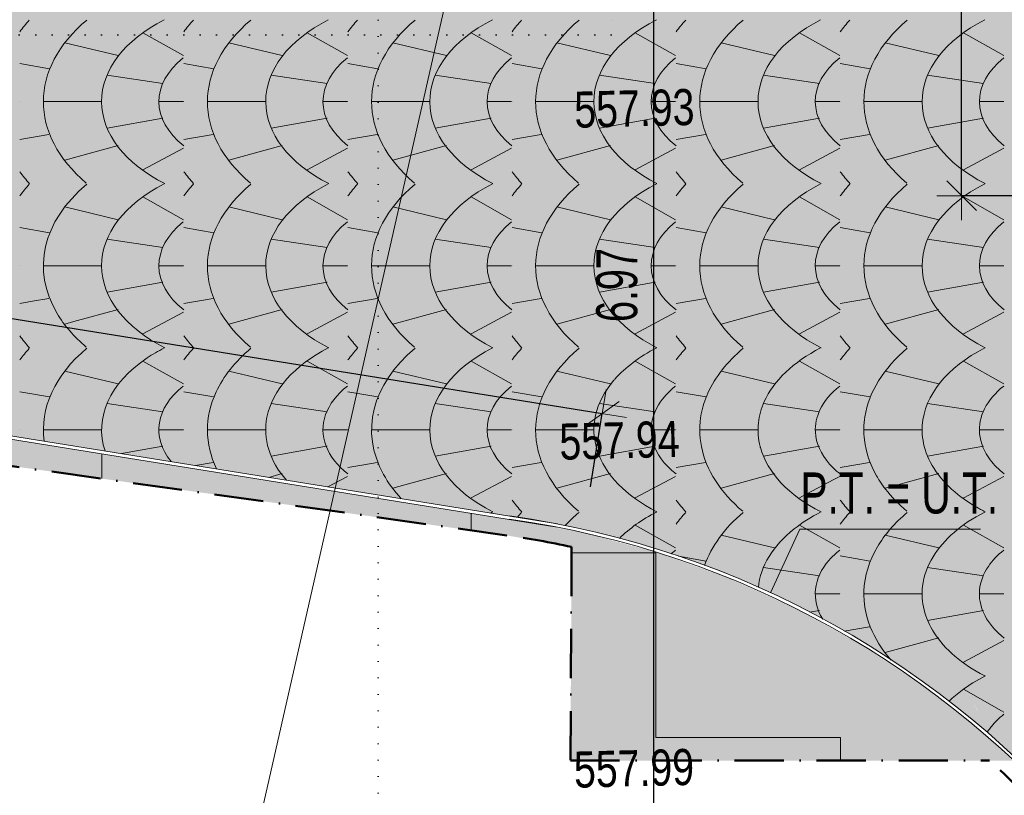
# Model space of a CAD drawing. Header units: millimetres. Extents: x -28796 to 31312, y -74786 to -35761.
# Tile 18 of 60: x -2500 to 500, y -64864 to -62500. Entities that reach past the tile are written whole.
import ezdxf

# ---------------------------------------------------------------- set-up
doc = ezdxf.new("R2010")
doc.units = ezdxf.units.MM
doc.header["$PDMODE"] = 65
doc.linetypes.add('Cerchovana_1', pattern=[250, 150, -50, 0, -50])
doc.linetypes.add('JIS_08_37_1', pattern=[50, 0, -50])
for name, color, linetype, lineweight in [('XR$10$VÝŠKY TERÉNU - NÁVRH_1', 7, 'Continuous', 25), ('XR$4$ZPEVNĚNÉ PLOCHY_1', 7, 'Continuous', 25), ('XR$6$FILING - STAVBA_1', 7, 'Continuous', 25), ('XR$8$KOTY_1', 7, 'Continuous', 25), ('XR$9$VÝŠKY - ZAMĚŘENÍ_1', 7, 'Continuous', 25)]:
    doc.layers.add(name, color=color, linetype=linetype, lineweight=lineweight)
doc.styles.add('ARIAL', font='ARIAL.TTF')
doc.styles.add('ARIALNARROW', font='ARIALN.TTF')
doc.dimstyles.new('DIMSTYLE_5', dxfattribs={"dimtxt": 125, "dimasz": 150, "dimexe": 0, "dimexo": 0, "dimgap": 62.5, "dimtad": 2, "dimlfac": 0.001, "dimrnd": 0.01, "dimzin": 4, "dimdsep": 46, "dimtxsty": 'ARIALNARROW', "dimblk1": 'ALL_ML_STRICH', "dimblk2": 'ALL_ML_STRICH', "dimsah": 1, "dimcen": 0, "dimclrd": 6, "dimclre": 6, "dimclrt": 6, "dimadec": 0, "dimazin": 0, "dimtfac": 1, "dimtdec": 0, "dimtix": 1, "dimtmove": 2, "dimatfit": 3, "dimfxl": 0, "dimtzin": 0, "dimlwd": 0, "dimlwe": 18, "dimarcsym": 0})

# ---------------------------------------------------------------- blocks, each defined once
blk = doc.blocks.new('VZOR_0')
at = {"layer": 'XR$6$FILING - STAVBA_1', "linetype": 'Continuous', "lineweight": 13}
h = blk.add_hatch(color=254, dxfattribs=at)
h.paths.add_polyline_path([(963.4, -65276.4), (954.8, -65263.4), (961.7, -65274.4), (1020.7, -65368.3), (995, -65326)])
h.paths.add_polyline_path([(454.7, -64691.5), (520.5, -64750.1), (509.1, -64739.4), (465.4, -64700.1), (455.1, -64691.1)])
h.paths.add_polyline_path([(455.1, -64691.1), (454.2, -64690.4), (454.7, -64691.5)])
h.paths.add_polyline_path([(2657.6, -62403.6), (2669.1, -62407.4), (2692.8, -62413)])
h.paths.add_polyline_path([(2765.2, -62430), (2785.1, -62434.7), (2803.5, -62437.3)])
h.paths.add_polyline_path([(1054.9, -65427.1), (1025.5, -65376.2), (1023.4, -65372.8), (1073.3, -65461.1)])
h.paths.add_polyline_path([(1073.3, -65461.1), (1086.5, -65484.5), (1083.3, -65478.5), (1054.9, -65427.1)])
h.paths.add_polyline_path([(1110.7, -65530.5), (1090.1, -65491.4), (1097.8, -65506.7)])
h.paths.add_polyline_path([(1097.8, -65506.7), (1123.2, -65557.1), (1123.9, -65557.1), (1110.7, -65530.5)])
h.paths.add_polyline_path([(2903.1, -62451.2), (2913, -62451.6), (2898.9, -62450)])
h.paths.add_polyline_path([(2898.9, -62450), (2878.8, -62447.8), (2903.1, -62451.2)])
h.paths.add_polyline_path([(475, -64670.4), (575.4, -64788.6), (558.9, -64772.4), (515.9, -64732), (472.1, -64692.6), (462, -64683.9)], flags=16)
h.paths.add_polyline_path([(630.8, -64844.1), (1326.5, -64951.1), (1438, -64968.3), (4490.8, -65437.9), (4490.3, -65438.4), (3410, -65322.9), (2716.3, -65248.7), (1403.2, -65027.9), (1293.3, -65009.4), (691.2, -64908.2), (682.7, -64898.8), (642.3, -64855.8), (631.2, -64844.5)], flags=16)
h.paths.add_polyline_path([(3189.5, -63036.7), (4602.3, -64390.2), (4695.5, -64479.4), (4712.7, -64495.9), (4720, -64503), (4734.9, -64517.2), (4743.7, -64525.6), (4911.7, -64686.6), (4825.5, -64685), (4191.1, -64673.5), (3246.6, -64656.3), (3156.6, -64654.6), (2754.7, -64647.3), (1636.6, -64627), (1512.8, -64624.7), (536.2, -64606.9), (419.3, -64604.8), (466.2, -64660), (475, -64670.4), (575.4, -64788.6), (601, -64813.7), (630.8, -64844.1), (1326.5, -64951.1), (1438, -64968.3), (4490.8, -65437.9), (4501, -65426.2), (4503.1, -65423.9), (4503.1, -65424), (4507.5, -65419), (4555.6, -65367.4), (4556.2, -65355.3), (4559.4, -65325.4), (4556.3, -65367.9), (4616.8, -65306.1), (4714.8, -65217.3), (4818, -65134.5), (4925.9, -65058), (5038.2, -64988.1), (5154.5, -64925), (5274.3, -64868.9), (5397.2, -64820), (5522.9, -64778.6), (5650.8, -64744.8), (5780.4, -64718.6), (5911.4, -64700.2), (6043.3, -64689.7), (6175.6, -64687), (6307.7, -64692.2), (8557.2, -64848.3), (8557.2, -57776.7), (8396.2, -57776.7), (8396.2, -58390.8), (7348.1, -58390.8), (7348.1, -57776.7), (7057.2, -57776.7), (7057.2, -59846.7), (6682.2, -59846.7), (6682.2, -61356.7), (6712.2, -61364.7), (6734.1, -61386.7), (6742.2, -61416.7), (6734.1, -61446.7), (6712.2, -61468.6), (6682.2, -61476.7), (6682.2, -62376.7), (3982.2, -62376.7), (3982.2, -63036.7)])
h.paths.add_polyline_path([(-316.4, -63783.1), (-323.5, -63778.6), (-321.4, -63779.8)], flags=16)
h.paths.add_polyline_path([(4695.5, -64479.4), (4712.7, -64495.9), (4720, -64503), (4734.9, -64517.2), (4743.7, -64525.6), (4911.7, -64686.6), (4825.5, -64685), (4191.1, -64673.5), (3246.6, -64656.3), (3156.6, -64654.6), (2754.7, -64647.3), (1636.6, -64627), (1512.8, -64624.7), (536.2, -64606.9), (419.3, -64604.8), (466.2, -64660), (441, -64656), (443.3, -64661.5), (440.7, -64655.5), (324.2, -64465.3), (361.8, -64498.7), (640.5, -64498.5), (1585.2, -64497.9), (1711.8, -64497.8), (2222.4, -64497.5), (2340.6, -64497.4), (2529.6, -64497.3), (3227.4, -64496.9), (4409.8, -64496.1), (4491.9, -64496), (4336.2, -64491.3), (2971.3, -64449.9), (2254.1, -64428.2), (1942.3, -64418.7), (1880.9, -64416.8), (1761, -64413.2), (1635.7, -64409.4), (752.1, -64382.6), (282.3, -64368.4), (754.4, -64380.2), (1639.6, -64402.5), (1765.4, -64405.7), (1825.9, -64407.2), (1908.8, -64409.3), (2209, -64416.8), (2883.5, -64433.8), (3808.9, -64457.1), (4409.1, -64472.2), (4613.6, -64477.4)], flags=16)
h.paths.add_polyline_path([(4707, -64912.3), (4714.5, -64900.5), (4742.6, -64860.8), (4749.9, -64851.6)], flags=16)
h.paths.add_polyline_path([(4691.1, -64938.6), (4699.8, -64923.7), (4688.4, -64941.6), (4664.5, -64984), (4661.9, -64989.1), (4682.2, -64954.1)])
h.paths.add_polyline_path([(4941.2, -64664.4), (4950.6, -64657.3), (4990.9, -64630), (5002.9, -64622.8)], flags=16)
h.paths.add_polyline_path([(5497.6, -64480), (5419, -64484), (5449, -64481.5)], flags=16)
h.paths.add_polyline_path([(5333.9, -64495.5), (5352.2, -64492), (5400.5, -64485.5), (5408.1, -64484.9)], flags=16)
h.paths.add_polyline_path([(5236.2, -64518.6), (5162.8, -64543.1), (5164.5, -64542.4), (5210.4, -64526.2)], flags=16)
h.paths.add_polyline_path([(3808.9, -64457.1), (2883.5, -64433.8), (2209, -64416.8), (1908.8, -64409.3), (1825.9, -64407.2), (1765.4, -64405.7), (1639.6, -64402.5), (754.4, -64380.2), (282.3, -64368.4), (752.1, -64382.6), (1635.7, -64409.4), (1761, -64413.2), (1880.9, -64416.8), (1942.3, -64418.7), (2254.1, -64428.2), (2971.3, -64449.9), (4336.2, -64491.3), (4491.9, -64496), (4409.8, -64496.1), (3227.4, -64496.9), (2529.6, -64497.3), (2340.6, -64497.4), (2222.4, -64497.5), (1711.8, -64497.8), (1585.2, -64497.9), (640.5, -64498.5), (361.8, -64498.7), (324.2, -64465.3), (174.8, -64221.4), (864.3, -64266.1), (1113.2, -64282.2), (1560.5, -64311.3), (1687, -64319.5), (1810.9, -64327.5), (1867.6, -64331.2), (2573.3, -64377)], flags=16)
h.paths.add_polyline_path([(4623.4, -65072), (4623.7, -65071.2), (4624, -65070.5), (4623.2, -65072.2), (4606.1, -65117.7), (4597.9, -65143.4)])
h.paths.add_polyline_path([(4642.7, -65027.6), (4657.8, -64997.4), (4649.1, -65016.2), (4625.6, -65066.8)], flags=16)
h.paths.add_polyline_path([(2573.3, -64377), (1867.6, -64331.2), (1810.9, -64327.5), (1687, -64319.5), (1560.5, -64311.3), (1113.2, -64282.2), (864.3, -64266.1), (174.8, -64221.4), (324.2, -64465.3), (440.7, -64655.5), (439.9, -64653.8), (441, -64656), (466.2, -64660), (419.3, -64604.8), (536.2, -64606.9), (1512.8, -64624.7), (1636.6, -64627), (2754.7, -64647.3), (3156.6, -64654.6), (3246.6, -64656.3), (4191.1, -64673.5), (3227.4, -64496.9), (2971.3, -64449.9), (2883.5, -64433.8)])
h.paths.add_polyline_path([(67, -64097.9), (73.4, -64104.7), (68.2, -64099), (63.7, -64094.4)])
h.paths.add_polyline_path([(4866.5, -64725.2), (4812.4, -64778.2), (4838.8, -64751)], flags=16)
h.paths.add_polyline_path([(4804.9, -64786), (4807.5, -64783.3), (4806.9, -64784), (4758, -64841.4), (4772.8, -64822.6)], flags=16)
h.paths.add_polyline_path([(536.2, -64606.9), (419.3, -64604.8), (466.2, -64660), (475, -64670.4), (482.6, -64662.6)])
h.paths.add_polyline_path([(1232.3, -63883.9), (1880, -63981.2), (2001.8, -63999.5), (4510.5, -64376.4), (3143.3, -63036.7), (3189.5, -63036.7), (4602.3, -64390.2), (4695.5, -64479.4), (4613.6, -64477.4), (4409.1, -64472.2), (3808.9, -64457.1), (2573.3, -64377), (2883.5, -64433.8), (2971.3, -64449.9), (3227.4, -64496.9), (4191.1, -64673.5), (3246.6, -64656.3), (3156.6, -64654.6), (2754.7, -64647.3), (1636.6, -64627), (1512.8, -64624.7), (536.2, -64606.9), (640.5, -64498.5), (752.1, -64382.6), (754.4, -64380.2), (864.3, -64266.1), (887, -64242.6), (978.5, -64147.5), (1009.1, -64115.7), (1029.9, -64094.1), (1164.3, -63954.5)], flags=16)
h.paths.add_polyline_path([(-624.2, -63624.3), (-620, -63626), (-613.2, -63628.9), (-620.3, -63625.7), (-624.7, -63624.1)])
h.paths.add_polyline_path([(2467.5, -62951.7), (1880, -63981.2), (2001.8, -63999.5), (4510.5, -64376.4), (3143.3, -63036.7), (3022.2, -63036.7), (2875.4, -63030.9), (2729.6, -63013.7), (2591.7, -62986.2), (2585.6, -62985)])
h.paths.add_polyline_path([(-1195.5, -63982.8), (-7296.9, -60973.4), (-1987.4, -61829.3), (-1955.6, -61833.4), (-1923.7, -61835.5), (-1891.6, -61835.4), (-1859.6, -61833.4), (-1827.9, -61829.3), (-1796.4, -61823.1), (-1765.4, -61815), (-1735, -61804.9), (-1705.3, -61792.9), (-1676.5, -61778.9), (-1648.5, -61763.2), (-1621.7, -61745.7), (-1596, -61726.5), (-1571.6, -61705.8), (-1548.6, -61683.5), (-1527.1, -61659.8), (-1507.1, -61634.7), (-1488.8, -61608.4), (-1472.2, -61581), (-1457.3, -61552.6), (-1444.4, -61523.3), (-1433.3, -61493.2), (-1424.2, -61462.5), (-1417.1, -61431.3), (-1410.8, -61392.4), (-1407.8, -61361.6), (-1407.8, -61291.9), (1370, -62038.9), (1402.7, -62101.7), (1490.3, -62239.3), (1595.8, -62376.7), (1596.1, -62376.7), (1699.9, -62489), (1807.7, -62588.6), (1923, -62679.5), (2045.1, -62761.1), (2173.2, -62832.9), (2222.4, -62855.5), (2306.5, -62894.3), (2444.3, -62945.2), (2467.5, -62951.7), (1880, -63981.2), (1232.3, -63883.9), (1164.3, -63954.5), (1029.9, -64094.1), (1009.1, -64115.7), (978.5, -64147.5), (887, -64242.6), (864.3, -64266.1), (754.4, -64380.2), (752.1, -64382.6), (640.5, -64498.5), (536.2, -64606.9), (482.6, -64662.6), (475, -64670.4), (462, -64683.9), (445.1, -64669.3), (445.1, -64669.3), (335.8, -64579.8), (217, -64492.4), (93.9, -64411.3), (-33.3, -64336.8), (-164.2, -64269), (-298.5, -64208.1), (-435.8, -64154.3), (-575.6, -64107.7), (-717.7, -64068.4), (-861.7, -64036.6), (-1007.1, -64012.4), (-1046.2, -64006.9)], flags=16)
h.paths.add_polyline_path([(-12936.4, -58191.9), (-12961.7, -58280.7), (-13002.9, -58363.3), (-13058.5, -58437), (-13126.8, -58499.2), (-13205.4, -58547.7), (-13291.5, -58581), (-14576.9, -58945.3), (-14814.2, -58997.2), (-15055.9, -59020), (-15298.7, -59013.3), (-18117.8, -58763.7), (-18117.8, -61453.3), (-15387.4, -61695), (-1195.5, -63982.8), (-7296.9, -60973.4), (-10507.4, -60455.9), (-10538.9, -60449.8), (-10569.9, -60441.6), (-10600.3, -60431.6), (-10630.1, -60419.5), (-10659, -60405.6), (-10686.9, -60389.9), (-10713.8, -60372.4), (-10739.5, -60353.3), (-10763.9, -60332.5), (-10786.9, -60310.2), (-10808.5, -60286.4), (-10828.5, -60261.4), (-10846.8, -60235.1), (-10863.5, -60207.7), (-10878.3, -60179.3), (-10891.3, -60149.9), (-10902.4, -60119.9), (-10911.5, -60089.1), (-10918.6, -60057.9), (-10923.7, -60026.2), (-10926.8, -59994.3), (-10927.8, -59962.2), (-10927.8, -59871.7), (-11457.1, -59871.7), (-11457.1, -59571.7), (-11427.8, -59571.7), (-11427.8, -58935.9)])
h.paths.add_polyline_path([(691.2, -64908.2), (722.2, -64942.6), (760.7, -64987.2), (798.3, -65032.6), (807.9, -65044.6), (1246.4, -65091.5), (1359.2, -65103.6), (2716.3, -65248.7), (1403.2, -65027.9), (1293.3, -65009.4)])
h.paths.add_polyline_path([(3484.1, -65408.2), (3911.6, -65449.7), (4411, -65533.6), (4410.7, -65533.9)], flags=16)
h.paths.add_polyline_path([(1116.6, -65520.3), (1304.9, -65196.9), (1350.4, -65118.7), (1359.2, -65103.6), (2716.3, -65248.7), (3410, -65322.9), (4490.3, -65438.4), (4466.9, -65465.2), (4438, -65499.9), (4437.4, -65500.6), (4433.8, -65504.9), (4411, -65533.6), (3911.6, -65449.7), (3484.1, -65408.2), (4410.7, -65533.9), (4401.6, -65545.5), (4392.8, -65557.1), (4393.9, -65557.1), (4366.5, -65592), (4282.5, -65714.8), (4206.9, -65843), (4140.1, -65975.9), (4082.3, -66113.1), (4033.9, -66253.8), (3995, -66397.5), (3965.8, -66543.4), (3946.5, -66690.9), (3937.1, -66839.5), (3933.5, -66960.1), (1429.2, -66892.1), (1428.9, -66727), (1418.9, -66562.2), (1399.4, -66398.2), (1370.3, -66235.7), (1331.8, -66075.1), (1284, -65917.1), (1227, -65762.1), (1161.1, -65610.7), (1134, -65557.1), (1135.1, -65557.1), (1119.6, -65526)], flags=16)
h.paths.add_polyline_path([(807.9, -65044.6), (808.2, -65045.1), (835, -65078.8), (870.7, -65125.8), (893.4, -65157), (905.4, -65173.5), (939.1, -65221.9), (971.8, -65270.9), (1003.5, -65320.7), (1034.1, -65371.1), (1060.7, -65417), (1063.7, -65422.1), (1092.1, -65473.8), (1116.6, -65520.3), (1304.9, -65196.9), (1350.4, -65118.7), (1359.2, -65103.6), (1246.4, -65091.5)])
h.paths.add_polyline_path([(1122.2, -61056.1), (1121.8, -61055.8), (1122.7, -61056.3)], flags=16)
h.paths.add_polyline_path([(1370, -62038.9), (1327.4, -61957), (1264.9, -61806.3), (1215.9, -61650.7), (1180.6, -61491.4), (1159.3, -61329.7), (1159.4, -61329.7), (1157.5, -61308.7), (1154.6, -61261.4), (1152.8, -61214), (1152.2, -61214), (1152.2, -61085.5), (1152.2, -61084.9), (1152.2, -59846.7), (-1407.8, -59846.7), (-1407.8, -61291.9)])
h.paths.add_polyline_path([(-11427.8, -58597.5), (-12936.4, -58191.9), (-12927.8, -58099.9), (-12927.8, -57776.7), (-11427.8, -57776.7)], flags=16)
h.paths.add_polyline_path([(-11427.8, -58935.9), (-11427.8, -58597.5), (-12936.4, -58191.9)])
h.paths.add_polyline_path([(675.3, -64905.5), (669.3, -64899.1), (635.1, -64862.7), (623.1, -64850.5), (673.4, -64904.6), (674.3, -64905.1)])
h.paths.add_polyline_path([(673.4, -64904.6), (679.2, -64910.9), (706.7, -64940.3), (675.3, -64905.5), (674.3, -64905.1)])
h.paths.add_polyline_path([(4422.1, -65535.5), (4411.2, -65549.6), (4437.2, -65516.8)])
h.paths.add_polyline_path([(793.9, -65043.1), (790.6, -65038.9), (753.1, -64993.7), (714.7, -64949.2), (711, -64945.2)])
h.paths.add_polyline_path([(4502.6, -65439.7), (4502.7, -65439.6), (4502.6, -65439.7)])
h.paths.add_polyline_path([(4502.6, -65439.7), (4502.6, -65439.7), (4488.2, -65455.8), (4488.9, -65455)], flags=16)
h.paths.add_polyline_path([(4502.6, -65439.7), (4502.6, -65439.7), (4502.6, -65439.7)])
h.paths.add_polyline_path([(614.3, -64841.6), (593.9, -64820.7), (552, -64779.6), (529.3, -64758.3)])
h.paths.add_polyline_path([(4449.4, -65501.8), (4484, -65460.7), (4455, -65494.9)])
h.paths.add_polyline_path([(880.1, -65155.7), (948.1, -65253.4), (930.8, -65227.5), (897.3, -65179.3)])
h.paths.add_polyline_path([(827.1, -65085), (798, -65048.3), (817.3, -65073.4)])
h.paths.add_polyline_path([(864, -65134.2), (827.1, -65085), (862.7, -65131.7), (872.8, -65145.6)], flags=16)
h.paths.add_polyline_path([(817.3, -65073.4), (864, -65134.2), (827.1, -65085)])
h.paths.add_polyline_path([(413.4, -64597.9), (417.3, -64605.1), (421.9, -64615.8)], flags=16)
h.paths.add_polyline_path([(418, -64604.8), (417.3, -64605.1), (414.5, -64599.5), (414.1, -64598.6), (408.2, -64586.9), (404.9, -64579.9), (415.9, -64600.8)], flags=16)
h.paths.add_polyline_path([(4911.7, -64686.6), (4930.8, -64672.2), (4871.7, -64720.4), (4874.4, -64717.9)], flags=16)
h.paths.add_polyline_path([(-188.9, -63870.7), (-182.7, -63875.2), (-177.6, -63879.2)], flags=16)
h.paths.add_polyline_path([(4563.4, -65296.9), (4572.7, -65240.6), (4568.8, -65258.8), (4561.3, -65306.9), (4560.5, -65314.5)])
h.paths.add_polyline_path([(4591.2, -65164.1), (4594.2, -65154.9), (4588.9, -65175.4), (4575.5, -65227.1), (4578.8, -65211.2)], flags=16)
h.paths.add_polyline_path([(174.8, -64221.4), (178.7, -64226), (180.2, -64228)], flags=16)
h.paths.add_polyline_path([(5159, -64544.7), (5088.9, -64575.4), (5119.5, -64561)], flags=16)
h.paths.add_polyline_path([(5320.4, -64498), (5247.8, -64515.2), (5257.1, -64512.4), (5304.4, -64501)], flags=16)
h.paths.add_polyline_path([(-706, -63592.8), (-698.7, -63595.3), (-692.7, -63597.6)], flags=16)
h.paths.add_polyline_path([(361.8, -64498.7), (365.7, -64505.5), (367.9, -64509.6)], flags=16)
h.paths.add_polyline_path([(282.3, -64368.4), (275.4, -64358), (278.1, -64361.8)], flags=16)
h.paths.add_polyline_path([(5080.6, -64579.3), (5014.4, -64615.8), (5032.6, -64604.8), (5075.4, -64581.8)], flags=16)
h.paths.add_polyline_path([(-474.6, -63693.1), (-467.6, -63696.5), (-463.5, -63698.7)], flags=16)
at = {"layer": 'XR$6$FILING - STAVBA_1', "color": 253, "linetype": 'Continuous', "lineweight": 13}
for p, q in [((-2124.5, -62540.5), (-2001.5, -62610)), ((-1624.5, -62540.5), (-1501.5, -62610)), ((-1124.5, -62540.5), (-1001.5, -62610)), ((-624.5, -62540.5), (-501.5, -62610)), ((-124.5, -62540.5), (-1.5, -62610)), ((375.5, -62540.5), (498.5, -62610)), ((-2200, -62610), (-2363, -62571)), ((-1700, -62610), (-1863, -62571)), ((-1200, -62610), (-1363, -62571)), ((-700, -62610), (-863, -62571)), ((-200, -62610), (-363, -62571)), ((300, -62610), (137, -62571)), ((-2409, -62650), (-2500, -62634)), ((-1909, -62650), (-2000, -62634)), ((-1409, -62650), (-1500, -62634)), ((-909, -62650), (-1000, -62634)), ((-409, -62650), (-500, -62634)), ((91, -62650), (0, -62634)), ((-2234, -62669.5), (-2063.5, -62695)), ((-1734, -62669.5), (-1563.5, -62695)), ((-1234, -62669.5), (-1063.5, -62695)), ((-734, -62669.5), (-563.5, -62695)), ((-234, -62669.5), (-63.5, -62695)), ((266, -62669.5), (436.5, -62695)), ((-2500, -62750), (-2500, -62750)), ((-2500, -62750), (-2500, -62750)), ((-2250, -62750), (-2427.5, -62750)), ((-2001.5, -62750), (-2075, -62750)), ((-2000, -62750), (-2000, -62750)), ((-2000, -62750), (-2000, -62750)), ((-1750, -62750), (-1927.5, -62750)), ((-1501.5, -62750), (-1575, -62750)), ((-1500, -62750), (-1500, -62750)), ((-1500, -62750), (-1500, -62750)), ((-1250, -62750), (-1427.5, -62750)), ((-1001.5, -62750), (-1075, -62750)), ((-1000, -62750), (-1000, -62750)), ((-1000, -62750), (-1000, -62750)), ((-750, -62750), (-927.5, -62750)), ((-501.5, -62750), (-575, -62750)), ((-500, -62750), (-500, -62750)), ((-500, -62750), (-500, -62750)), ((-250, -62750), (-427.5, -62750)), ((-1.5, -62750), (-75, -62750)), ((0, -62750), (0, -62750)), ((0, -62750), (0, -62750)), ((250, -62750), (72.5, -62750)), ((498.5, -62750), (425, -62750)), ((-2234, -62830.5), (-2063.5, -62800)), ((-1734, -62830.5), (-1563.5, -62800)), ((-1234, -62830.5), (-1063.5, -62800)), ((-734, -62830.5), (-563.5, -62800)), ((-234, -62830.5), (-63.5, -62800)), ((266, -62830.5), (436.5, -62800)), ((-2500, -62865), (-2411, -62850)), ((-2000, -62865), (-1911, -62850)), ((-1500, -62865), (-1411, -62850)), ((-1000, -62865), (-911, -62850)), ((-500, -62865), (-411, -62850)), ((0, -62865), (89, -62850)), ((-2200, -62883.5), (-2363, -62928)), ((-2124.5, -62957.5), (-2001.5, -62892)), ((-1700, -62883.5), (-1863, -62928)), ((-1624.5, -62957.5), (-1501.5, -62892)), ((-1200, -62883.5), (-1363, -62928)), ((-1124.5, -62957.5), (-1001.5, -62892)), ((-700, -62883.5), (-863, -62928)), ((-624.5, -62957.5), (-501.5, -62892)), ((-200, -62883.5), (-363, -62928)), ((-124.5, -62957.5), (-1.5, -62892)), ((300, -62883.5), (137, -62928)), ((375.5, -62957.5), (498.5, -62892)), ((-2124.5, -63040.5), (-2001.5, -63110)), ((-1624.5, -63040.5), (-1501.5, -63110)), ((-1124.5, -63040.5), (-1001.5, -63110)), ((-624.5, -63040.5), (-501.5, -63110)), ((-124.5, -63040.5), (-1.5, -63110)), ((375.5, -63040.5), (498.5, -63110)), ((-2200, -63110), (-2363, -63071)), ((-1700, -63110), (-1863, -63071)), ((-1200, -63110), (-1363, -63071)), ((-700, -63110), (-863, -63071)), ((-200, -63110), (-363, -63071)), ((300, -63110), (137, -63071)), ((-2409, -63150), (-2500, -63134)), ((-1909, -63150), (-2000, -63134)), ((-1409, -63150), (-1500, -63134)), ((-909, -63150), (-1000, -63134)), ((-409, -63150), (-500, -63134)), ((91, -63150), (0, -63134)), ((-2234, -63169.5), (-2063.5, -63195)), ((-1734, -63169.5), (-1563.5, -63195)), ((-1234, -63169.5), (-1063.5, -63195)), ((-734, -63169.5), (-563.5, -63195)), ((-234, -63169.5), (-63.5, -63195)), ((266, -63169.5), (436.5, -63195)), ((-2500, -63250), (-2500, -63250)), ((-2500, -63250), (-2500, -63250)), ((-2250, -63250), (-2427.5, -63250)), ((-2001.5, -63250), (-2075, -63250)), ((-2000, -63250), (-2000, -63250)), ((-2000, -63250), (-2000, -63250)), ((-1750, -63250), (-1927.5, -63250)), ((-1501.5, -63250), (-1575, -63250)), ((-1500, -63250), (-1500, -63250)), ((-1500, -63250), (-1500, -63250)), ((-1250, -63250), (-1427.5, -63250)), ((-1001.5, -63250), (-1075, -63250)), ((-1000, -63250), (-1000, -63250)), ((-1000, -63250), (-1000, -63250)), ((-750, -63250), (-927.5, -63250)), ((-501.5, -63250), (-575, -63250)), ((-500, -63250), (-500, -63250)), ((-500, -63250), (-500, -63250)), ((-250, -63250), (-427.5, -63250)), ((-1.5, -63250), (-75, -63250)), ((0, -63250), (0, -63250)), ((0, -63250), (0, -63250)), ((250, -63250), (72.5, -63250)), ((498.5, -63250), (425, -63250)), ((-2234, -63330.5), (-2063.5, -63300)), ((-1734, -63330.5), (-1563.5, -63300)), ((-1234, -63330.5), (-1063.5, -63300)), ((-734, -63330.5), (-563.5, -63300)), ((-234, -63330.5), (-63.5, -63300)), ((266, -63330.5), (436.5, -63300)), ((-2000, -63365), (-1911, -63350)), ((-1500, -63365), (-1411, -63350)), ((-1000, -63365), (-911, -63350)), ((-500, -63365), (-411, -63350)), ((0, -63365), (89, -63350)), ((-1700, -63383.5), (-1863, -63428)), ((-1200, -63383.5), (-1363, -63428)), ((-700, -63383.5), (-863, -63428)), ((-200, -63383.5), (-363, -63428)), ((300, -63383.5), (137, -63428)), ((-2124.5, -63457.5), (-2001.5, -63392)), ((-1624.5, -63457.5), (-1501.5, -63392)), ((-1124.5, -63457.5), (-1001.5, -63392)), ((-624.5, -63457.5), (-501.5, -63392)), ((-124.5, -63457.5), (-1.5, -63392)), ((375.5, -63457.5), (498.5, -63392)), ((-2124.5, -63540.5), (-2001.5, -63610)), ((-1624.5, -63540.5), (-1501.5, -63610)), ((-1124.5, -63540.5), (-1001.5, -63610)), ((-624.5, -63540.5), (-501.5, -63610)), ((-124.5, -63540.5), (-1.5, -63610)), ((375.5, -63540.5), (498.5, -63610)), ((-2200, -63610), (-2363, -63571)), ((-1700, -63610), (-1863, -63571)), ((-1200, -63610), (-1363, -63571)), ((-700, -63610), (-863, -63571)), ((-200, -63610), (-363, -63571)), ((300, -63610), (137, -63571)), ((-2409, -63650), (-2500, -63634)), ((-1909, -63650), (-2000, -63634)), ((-1409, -63650), (-1500, -63634)), ((-909, -63650), (-1000, -63634)), ((-409, -63650), (-500, -63634)), ((91, -63650), (0, -63634)), ((-2234, -63669.5), (-2063.5, -63695)), ((-1734, -63669.5), (-1563.5, -63695)), ((-1234, -63669.5), (-1063.5, -63695)), ((-734, -63669.5), (-563.5, -63695)), ((-234, -63669.5), (-63.5, -63695)), ((266, -63669.5), (436.5, -63695)), ((-2500, -63750), (-2500, -63750)), ((-2500, -63750), (-2500, -63750)), ((-2250, -63750), (-2427.5, -63750)), ((-2001.5, -63750), (-2075, -63750)), ((-2000, -63750), (-2000, -63750)), ((-2000, -63750), (-2000, -63750)), ((-1750, -63750), (-1927.5, -63750)), ((-1501.5, -63750), (-1575, -63750)), ((-1500, -63750), (-1500, -63750)), ((-1500, -63750), (-1500, -63750)), ((-1250, -63750), (-1427.5, -63750)), ((-1001.5, -63750), (-1075, -63750)), ((-1000, -63750), (-1000, -63750)), ((-1000, -63750), (-1000, -63750)), ((-750, -63750), (-927.5, -63750)), ((-501.5, -63750), (-575, -63750)), ((-500, -63750), (-500, -63750)), ((-500, -63750), (-500, -63750)), ((-250, -63750), (-427.5, -63750)), ((-1.5, -63750), (-75, -63750)), ((0, -63750), (0, -63750)), ((0, -63750), (0, -63750)), ((250, -63750), (72.5, -63750)), ((498.5, -63750), (425, -63750)), ((-2189.6, -63822.6), (-2063.5, -63800)), ((-1234, -63830.5), (-1063.5, -63800)), ((-734, -63830.5), (-563.5, -63800)), ((-1964, -63858.9), (-1911, -63850)), ((-1000, -63865), (-911, -63850)), ((-500, -63865), (-411, -63850)), ((-1700, -63883.5), (-1741.4, -63894.8)), ((-1561.3, -63923.8), (-1501.5, -63892)), ((-1124.5, -63957.5), (-1001.5, -63892)), ((-700, -63883.5), (-863, -63928)), ((-624.5, -63957.5), (-501.5, -63892)), ((-624.5, -64040.5), (-501.5, -64110)), ((-124.5, -64040.5), (-1.5, -64110)), ((375.5, -64040.5), (498.5, -64110)), ((-200, -64110), (-363, -64071)), ((300, -64110), (137, -64071)), ((-409, -64150), (-492.9, -64135.2)), ((91, -64150), (0, -64134)), ((-234, -64169.5), (-63.5, -64195)), ((266, -64169.5), (436.5, -64195)), ((-1.5, -64250), (-75, -64250)), ((0, -64250), (0, -64250)), ((0, -64250), (0, -64250)), ((498.5, -64250), (425, -64250)), ((-93.9, -64305.4), (-63.5, -64300)), ((266, -64330.5), (436.5, -64300)), ((11.5, -64363.1), (89, -64350)), ((375.5, -64457.5), (498.5, -64392))]:
    blk.add_line(p, q, dxfattribs=at)
for points in [[(-2500, -63365), (-2461.3, -63358.5), (-2461.3, -63358.5), (-2411, -63350)], [(-2200, -63383.5), (-2335.6, -63420.5), (-2335.6, -63420.5), (-2363, -63428)], [(-1734, -63830.5), (-1565.4, -63800.3), (-1565.4, -63800.3), (-1563.5, -63800)], [(-234, -63830.5), (-181.4, -63821.1), (-181.4, -63821.1), (-171.9, -63819.4), (-171.9, -63819.4), (-63.5, -63800)], [(266, -63830.5), (323, -63820.3), (323, -63820.3), (436.5, -63800)], [(-1500, -63865), (-1451.1, -63856.8), (-1451.1, -63856.8), (-1411, -63850)], [(0, -63865), (5.9, -63864), (5.9, -63864), (89, -63850)], [(-1200, -63883.5), (-1326.7, -63918.1), (-1326.7, -63918.1), (-1363, -63928)], [(-200, -63883.5), (-299.7, -63910.7), (-299.7, -63910.7), (-363, -63928)], [(-124.5, -63957.5), (-103.7, -63946.4), (-103.7, -63946.4), (-19.7, -63901.7), (-19.7, -63901.7), (-1.5, -63892)], [(300, -63883.5), (196.4, -63911.8), (196.4, -63911.8), (168.2, -63919.5), (168.2, -63919.5), (137, -63928)], [(375.5, -63957.5), (376.5, -63957), (376.5, -63957), (498.5, -63892)], [(250, -64250), (192.4, -64250), (192.4, -64250), (82, -64250), (82, -64250), (72.5, -64250)], [(300, -64383.5), (277.8, -64389.6), (277.8, -64389.6), (248.1, -64397.7), (248.1, -64397.7), (137, -64428)], [(375.5, -64540.5), (491.6, -64606.1), (491.6, -64606.1), (498.5, -64610)]]:
    blk.add_lwpolyline(points, dxfattribs=at)
for centre, major_axis, ratio, start_param, end_param in [((-1727, -62750.5), (-848, 0), 0.611439, -0.500909, -0.424115), ((-1735, -62750.5), (-693, 0), 0.611111, 5.654867, 6.908013), ((-1718.5, -62750), (-532, 0), 0.610902, 5.408775, 7.161086), ((-1227, -62750.5), (-848, 0), 0.611439, -0.500909, -0.424115), ((-1235, -62750.5), (-693, 0), 0.611111, 5.654867, 6.908013), ((-1218.5, -62750), (-532, 0), 0.610902, 5.408775, 7.161086), ((-727, -62750.5), (-848, 0), 0.611439, -0.500909, -0.424115), ((-735, -62750.5), (-693, 0), 0.611111, 5.654867, 6.908013), ((-718.5, -62750), (-532, 0), 0.610902, 5.408775, 7.161086), ((-227, -62750.5), (-848, 0), 0.611439, -0.500909, -0.424115), ((-235, -62750.5), (-693, 0), 0.611111, 5.654867, 6.908013), ((-218.5, -62750), (-532, 0), 0.610902, 5.408775, 7.161086), ((273, -62750.5), (-848, 0), 0.611439, -0.500909, -0.424115), ((265, -62750.5), (-693, 0), 0.611111, 5.654867, 6.908013), ((281.5, -62750), (-532, 0), 0.610902, 5.408775, 7.161086), ((773, -62750.5), (-848, 0), 0.611439, -0.500909, -0.424115), ((765, -62750.5), (-693, 0), 0.611111, 5.654867, 6.908013), ((781.5, -62750), (-532, 0), 0.610902, 5.408775, 7.161086), ((-1718.5, -62750), (-357.5, 0), 0.611189, 5.626942, 6.94641), ((-1218.5, -62750), (-357.5, 0), 0.611189, 5.626942, 6.94641), ((-718.5, -62750), (-357.5, 0), 0.611189, 5.626942, 6.94641), ((-218.5, -62750), (-357.5, 0), 0.611189, 5.626942, 6.94641), ((281.5, -62750), (-357.5, 0), 0.611189, 5.626942, 6.94641), ((781.5, -62750), (-357.5, 0), 0.611189, 5.626942, 6.94641), ((-1727, -62750.5), (-848, 0), 0.611439, 0.424115, 0.502655), ((-1227, -62750.5), (-848, 0), 0.611439, 0.424115, 0.502655), ((-727, -62750.5), (-848, 0), 0.611439, 0.424115, 0.502655), ((-227, -62750.5), (-848, 0), 0.611439, 0.424115, 0.502655), ((273, -62750.5), (-848, 0), 0.611439, 0.424115, 0.502655), ((773, -62750.5), (-848, 0), 0.611439, 0.424115, 0.502655), ((-1727, -63250.5), (-848, 0), 0.611439, -0.500909, -0.424115), ((-1735, -63250.5), (-693, 0), 0.611111, 5.654867, 6.63288), ((-1718.5, -63250), (-532, 0), 0.610902, 5.408775, 7.161086), ((-1227, -63250.5), (-848, 0), 0.611439, -0.500909, -0.424115), ((-1235, -63250.5), (-693, 0), 0.611111, 5.654867, 6.908013), ((-1218.5, -63250), (-532, 0), 0.610902, 5.408775, 7.161086), ((-727, -63250.5), (-848, 0), 0.611439, -0.500909, -0.424115), ((-735, -63250.5), (-693, 0), 0.611111, 5.654867, 6.908013), ((-718.5, -63250), (-532, 0), 0.610902, 5.408775, 7.161086), ((-227, -63250.5), (-848, 0), 0.611439, -0.500909, -0.424115), ((-235, -63250.5), (-693, 0), 0.611111, 5.654867, 6.908013), ((-218.5, -63250), (-532, 0), 0.610902, 5.408775, 7.161086), ((273, -63250.5), (-848, 0), 0.611439, -0.500909, -0.424115), ((265, -63250.5), (-693, 0), 0.611111, 5.654867, 6.908013), ((281.5, -63250), (-532, 0), 0.610902, 5.408775, 7.161086), ((773, -63250.5), (-848, 0), 0.611439, -0.500909, -0.424115), ((765, -63250.5), (-693, 0), 0.611111, 5.654867, 6.908013), ((781.5, -63250), (-532, 0), 0.610902, 5.408775, 7.161086), ((-1718.5, -63250), (-357.5, 0), 0.611189, 5.626942, 6.94641), ((-1218.5, -63250), (-357.5, 0), 0.611189, 5.626942, 6.94641), ((-718.5, -63250), (-357.5, 0), 0.611189, 5.626942, 6.94641), ((-218.5, -63250), (-357.5, 0), 0.611189, 5.626942, 6.94641), ((281.5, -63250), (-357.5, 0), 0.611189, 5.626942, 6.94641), ((781.5, -63250), (-357.5, 0), 0.611189, 5.626942, 6.94641), ((-1735, -63250.5), (-693, 0), 0.611111, 0.349694, 0.624828), ((-1727, -63250.5), (-848, 0), 0.611439, 0.424115, 0.502655), ((-1227, -63250.5), (-848, 0), 0.611439, 0.424115, 0.502655), ((-727, -63250.5), (-848, 0), 0.611439, 0.424115, 0.502655), ((-227, -63250.5), (-848, 0), 0.611439, 0.424115, 0.502655), ((273, -63250.5), (-848, 0), 0.611439, 0.424115, 0.502655), ((773, -63250.5), (-848, 0), 0.611439, 0.424115, 0.502655), ((-1727, -63750.5), (-848, 0), 0.611439, -0.500909, -0.424115), ((-1735, -63750.5), (-693, 0), 0.611111, 5.654867, 6.363536), ((-1718.5, -63750), (-532, 0), 0.610902, -0.87441, -0.73946), ((-1227, -63750.5), (-848, 0), 0.611439, -0.500909, -0.424115), ((-1235, -63750.5), (-693, 0), 0.611111, 5.654867, 6.00592), ((-1218.5, -63750), (-532, 0), 0.610902, 5.408775, 6.162801), ((-727, -63750.5), (-848, 0), 0.611439, -0.500909, -0.424115), ((-735, -63750.5), (-693, 0), 0.611111, 5.654867, 6.609222), ((-718.5, -63750), (-532, 0), 0.610902, 5.408775, 7.161086), ((-227, -63750.5), (-848, 0), 0.611439, -0.500909, -0.424115), ((-235, -63750.5), (-693, 0), 0.611111, 5.654867, 6.908013), ((-218.5, -63750), (-532, 0), 0.610902, 5.408775, 5.788409), ((273, -63750.5), (-848, 0), 0.611439, -0.500909, -0.424115), ((265, -63750.5), (-693, 0), 0.611111, 5.654867, 6.014954), ((281.5, -63750), (-532, 0), 0.610902, 5.408775, 6.01553), ((773, -63750.5), (-848, 0), 0.611439, -0.500909, -0.424115), ((765, -63750.5), (-693, 0), 0.611111, 5.654867, 6.187691), ((781.5, -63750), (-532, 0), 0.610902, 5.408775, 6.24126), ((-1718.5, -63750), (-532, 0), 0.610902, 5.543726, 6.482812), ((-218.5, -63750), (-532, 0), 0.610902, 5.800219, 7.161086), ((-218.5, -63750), (-532, 0), 0.610902, -0.494776, -0.482967), ((-1718.5, -63750), (-357.5, 0), 0.611189, 5.626942, 6.742383), ((-1218.5, -63750), (-357.5, 0), 0.611189, 5.626942, 6.513007), ((-718.5, -63750), (-357.5, 0), 0.611189, 5.626942, 6.94641), ((-218.5, -63750), (-357.5, 0), 0.611189, 5.659635, 5.963151), ((-218.5, -63750), (-357.5, 0), 0.611189, -0.656244, -0.62355), ((281.5, -63750), (-357.5, 0), 0.611189, 5.626942, 6.002691), ((781.5, -63750), (-357.5, 0), 0.611189, 5.626942, 6.340928), ((-1235, -63750.5), (-693, 0), 0.611111, 6.00592, 6.567305), ((265, -63750.5), (-693, 0), 0.611111, 6.014954, 6.166641), ((-218.5, -63750), (-357.5, 0), 0.611189, 5.963151, 6.94641), ((281.5, -63750), (-532, 0), 0.610902, 6.01553, 6.218527), ((281.5, -63750), (-357.5, 0), 0.611189, 6.002691, 6.313807), ((-1218.5, -63750), (-532, 0), 0.610902, 6.162801, 6.775156), ((265, -63750.5), (-693, 0), 0.611111, 6.166641, 6.402927), ((765, -63750.5), (-693, 0), 0.611111, 6.187691, 6.35421), ((281.5, -63750), (-532, 0), 0.610902, 6.218527, 6.441807), ((781.5, -63750), (-532, 0), 0.610902, 6.24126, 6.469038), ((281.5, -63750), (-357.5, 0), 0.611189, 0.030622, 0.497833), ((781.5, -63750), (-357.5, 0), 0.611189, 0.057743, 0.433087), ((-1218.5, -63750), (-357.5, 0), 0.611189, 0.229821, 0.663225), ((265, -63750.5), (-693, 0), 0.611111, 0.119742, 0.624828), ((281.5, -63750), (-532, 0), 0.610902, 0.158622, 0.166073), ((281.5, -63750), (-532, 0), 0.610902, 0.166073, 0.877901), ((765, -63750.5), (-693, 0), 0.611111, 0.071025, 0.336525), ((781.5, -63750), (-532, 0), 0.610902, 0.185853, 0.682777), ((281.5, -63750), (-357.5, 0), 0.611189, 0.497833, 0.560542), ((281.5, -63750), (-357.5, 0), 0.611189, 0.560542, 0.663225), ((781.5, -63750), (-357.5, 0), 0.611189, 0.433087, 0.663225), ((-735, -63750.5), (-693, 0), 0.611111, 0.326037, 0.517355), ((765, -63750.5), (-693, 0), 0.611111, 0.336525, 0.376089), ((765, -63750.5), (-693, 0), 0.611111, 0.376089, 0.439184), ((765, -63750.5), (-693, 0), 0.611111, 0.439184, 0.624828), ((781.5, -63750), (-532, 0), 0.610902, 0.682777, 0.784162), ((-227, -63750.5), (-848, 0), 0.611439, 0.424115, 0.502655), ((273, -63750.5), (-848, 0), 0.611439, 0.424115, 0.502655), ((773, -63750.5), (-848, 0), 0.611439, 0.424115, 0.502655), ((781.5, -63750), (-532, 0), 0.610902, 0.784162, 0.841292), ((-718.5, -64250), (-532, 0), 0.610902, -0.87441, -0.8598), ((-227, -64250.5), (-848, 0), 0.611439, -0.500909, -0.468672), ((-235, -64250.5), (-693, 0), 0.611111, -0.628319, -0.51517), ((-218.5, -64250), (-532, 0), 0.610902, 5.408775, 5.735799), ((273, -64250.5), (-848, 0), 0.611439, -0.500909, -0.424115), ((265, -64250.5), (-693, 0), 0.611111, 5.654867, 6.075487), ((281.5, -64250), (-532, 0), 0.610902, -0.87441, -0.654459), ((773, -64250.5), (-848, 0), 0.611439, -0.500909, -0.424115), ((765, -64250.5), (-693, 0), 0.611111, 5.654867, 5.937245), ((781.5, -64250), (-532, 0), 0.610902, 5.408775, 5.92701), ((781.5, -63750), (-532, 0), 0.610902, 0.841292, 0.877901), ((281.5, -64250), (-532, 0), 0.610902, 5.628726, 6.222613), ((765, -64250.5), (-693, 0), 0.611111, 5.937245, 6.261375), ((-218.5, -64250), (-357.5, 0), 0.611189, -0.656244, -0.59297), ((281.5, -64250), (-357.5, 0), 0.611189, -0.656244, -0.490622), ((781.5, -64250), (-532, 0), 0.610902, 5.92701, 6.210239), ((781.5, -64250), (-357.5, 0), 0.611189, 5.626942, 5.889611), ((281.5, -64250), (-357.5, 0), 0.611189, 5.792563, 6.640386), ((781.5, -64250), (-357.5, 0), 0.611189, 5.889611, 6.226305), ((781.5, -64250), (-532, 0), 0.610902, 6.210239, 6.656256), ((765, -64250.5), (-693, 0), 0.611111, 6.261375, 6.778297), ((781.5, -64250), (-357.5, 0), 0.611189, 6.226305, 6.883883), ((781.5, -64250), (-532, 0), 0.610902, 0.37307, 0.373136), ((781.5, -64250), (-532, 0), 0.610902, 0.373136, 0.871289), ((781.5, -64250), (-357.5, 0), 0.611189, 0.600698, 0.60677), ((781.5, -64250), (-357.5, 0), 0.611189, 0.60677, 0.663225), ((781.5, -64250), (-532, 0), 0.610902, 0.871289, 0.877901), ((781.5, -64750), (-532, 0), 0.610902, -0.87441, -0.691353), ((781.5, -64750), (-532, 0), 0.610902, -0.691353, -0.56271), ((781.5, -64750), (-357.5, 0), 0.611189, -0.656244, -0.457199), ((781.5, -64750), (-357.5, 0), 0.611189, -0.432066, -0.366929), ((781.5, -64750), (-357.5, 0), 0.611189, -0.457199, -0.432066)]:
    blk.add_ellipse(centre, major_axis=major_axis, ratio=ratio, start_param=start_param, end_param=end_param, dxfattribs=at)
blk = doc.blocks.new('ALL_ML_STRICH')
at = {"color": 0, "linetype": 'ByBlock', "lineweight": -2}
for p, q in [((0, -0.5), (0, 0.5)), ((-0.3, -0.3), (0.3, 0.3)), ((-1, 0), (0.5, 0))]:
    blk.add_line(p, q, dxfattribs=at)
blk = doc.blocks.new('*D376')
at = {"layer": 'DEFPOINTS', "color": 6, "linetype": 'Continuous', "lineweight": 18}
for p in [(1152.2, -59846.7), (369.7, -63036.7), (3065.1, -63036.7)]:
    blk.add_point(p, dxfattribs=at)
at = {"layer": 'XR$8$KOTY_1', "color": 6, "linetype": 'Continuous', "lineweight": -2}
for p, q in [((369.7, -59846.7), (369.7, -59846.7)), ((369.7, -63036.7), (369.7, -59846.7)), ((698.4, -63036.7), (369.7, -63036.7))]:
    blk.add_line(p, q, dxfattribs=at)
at = {"layer": 'XR$8$KOTY_1', "color": 6, "linetype": 'Continuous', "lineweight": 18, "xscale": 150, "yscale": 150, "zscale": 150}
for p, rotation in [((369.7, -59846.7), 90), ((369.7, -63036.7), 270)]:
    blk.add_blockref('ALL_ML_STRICH', p, dxfattribs=dict(at, rotation=rotation))
at = {"layer": 'XR$8$KOTY_1', "color": 6, "linetype": 'Continuous', "lineweight": 18, "insert": (257.2, -61419.7), "char_height": 125, "width": 405.714, "attachment_point": 5, "rotation": 90, "style": 'ARIALNARROW'}
blk.add_mtext('\\W0.81;\\A1;{3.19}', dxfattribs=at)
blk = doc.blocks.new('*D382')
at = {"layer": 'DEFPOINTS', "color": 6, "linetype": 'Continuous', "lineweight": 18}
for p in [(-1407.8, -59846.7), (-1400.1, -66815.3), (-567.7, -66815.3)]:
    blk.add_point(p, dxfattribs=at)
at = {"layer": 'XR$8$KOTY_1', "color": 6, "linetype": 'Continuous', "lineweight": -2}
for p, q in [((-567.7, -59846.7), (-567.7, -59846.7)), ((-567.7, -66815.3), (-567.7, -59846.7)), ((-1409.2, -66815.3), (-567.7, -66815.3))]:
    blk.add_line(p, q, dxfattribs=at)
at = {"layer": 'XR$8$KOTY_1', "color": 6, "linetype": 'Continuous', "lineweight": 18, "xscale": 150, "yscale": 150, "zscale": 150}
for p, rotation in [((-567.7, -59846.7), 90), ((-567.7, -66815.3), 270)]:
    blk.add_blockref('ALL_ML_STRICH', p, dxfattribs=dict(at, rotation=rotation))
at = {"layer": 'XR$8$KOTY_1', "color": 6, "linetype": 'Continuous', "lineweight": 18, "insert": (-680.2, -63309), "char_height": 125, "width": 405.714, "attachment_point": 5, "rotation": 90, "style": 'ARIALNARROW'}
blk.add_mtext('\\W0.81;\\A1;{6.97}', dxfattribs=at)
blk = doc.blocks.new('*D411')
at = {"layer": 'DEFPOINTS', "color": 6, "linetype": 'Continuous', "lineweight": 18}
for p in [(-15331.1, -61346.2), (-15387.4, -61695), (-783.7, -64063.1)]:
    blk.add_point(p, dxfattribs=at)
at = {"layer": 'XR$8$KOTY_1', "color": 6, "linetype": 'Continuous', "lineweight": -2}
for p, q in [((-15366.1, -61563.1), (-15331.1, -61346.2)), ((-15331.1, -61346.2), (-725.3, -63700.8)), ((-761.2, -63923.9), (-725.3, -63700.8))]:
    blk.add_line(p, q, dxfattribs=at)
at = {"layer": 'XR$8$KOTY_1', "color": 6, "linetype": 'Continuous', "lineweight": 18, "xscale": 150, "yscale": 150, "zscale": 150}
for p, rotation in [((-15331.1, -61346.2), 170.8424686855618), ((-725.3, -63700.8), 350.8424686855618)]:
    blk.add_blockref('ALL_ML_STRICH', p, dxfattribs=dict(at, rotation=rotation))
at = {"layer": 'XR$8$KOTY_1', "color": 6, "linetype": 'Continuous', "lineweight": 18, "insert": (-7993, -62415.2), "char_height": 125, "width": 507.143, "attachment_point": 5, "rotation": 350.8425, "style": 'ARIALNARROW'}
blk.add_mtext('\\W0.81;\\A1;{14.79}', dxfattribs=at)

msp = doc.modelspace()

# ---------------------------------------------------------------- hatches: boundary and pattern name
at = {"layer": 'XR$6$FILING - STAVBA_1', "linetype": 'Continuous', "lineweight": 13}
msp.add_hatch(color=254, dxfattribs=at).paths.add_polyline_path([(-3439.773, -63731.91), (-1015.438, -64071.782), (-818.311, -64106.723), (-822.2, -64758.348), (526.196, -64758.348), (430.917, -64670.107), (251.261, -64528.932), (60.767, -64402.764), (-139.315, -64292.43), (-347.671, -64198.655), (-562.935, -64122.053), (-783.693, -64063.128), (-968.428, -64029.55), (-15388.606, -61704.958), (-18118.731, -61463.229), (-18118.747, -61513.423), (-16698.379, -61639.185), (-12820.021, -63796.504)], flags=0)
h = msp.add_hatch(dxfattribs=at)
h.set_pattern_fill('VZOR', scale=562.5, style=0, pattern_type=2)
h.set_pattern_definition([(0, (1125, 1125), (562.5, 562.5), [562.5, -562.5]), (90, (1125, 1125), (-562.5, 562.5), [562.5, -562.5])])
h.paths.add_polyline_path([(-3439.773, -63731.91), (-1015.438, -64071.782), (-818.311, -64106.723), (-822.2, -64758.348), (526.196, -64758.348), (430.917, -64670.107), (251.261, -64528.932), (60.767, -64402.764), (-139.315, -64292.43), (-347.671, -64198.655), (-562.935, -64122.053), (-783.693, -64063.128), (-968.428, -64029.55), (-15388.606, -61704.958), (-18118.731, -61463.229), (-18118.747, -61513.423), (-16698.379, -61639.185), (-12820.021, -63796.504)], flags=0)

# ---------------------------------------------------------------- linework, layer by layer
at = {"layer": 'XR$10$VÝŠKY TERÉNU - NÁVRH_1', "color": 7, "linetype": 'Continuous', "lineweight": 13}
for q in [(-212.384, -64246.198), (427.123, -64052.585)]:
    msp.add_line((-122.877, -64052.585), q, dxfattribs=at)
at = {"layer": 'XR$4$ZPEVNĚNÉ PLOCHY_1', "color": 7, "linetype": 'JIS_08_37_1', "lineweight": 25}
for p, q in [((-697.849, -59846.677), (-697.849, -62546.677)), ((-697.849, -62546.677), (-11427.849, -62546.677))]:
    msp.add_line(p, q, dxfattribs=at)
at = {"layer": 'XR$4$ZPEVNĚNÉ PLOCHY_1', "color": 7, "linetype": 'Continuous', "lineweight": 13}
for p, q in [((-15388.959, -61704.901), (-863.281, -64046.5)), ((-15387.368, -61695.029), (-861.69, -64036.627))]:
    msp.add_line(p, q, dxfattribs=at)
at = {"layer": 'XR$4$ZPEVNĚNÉ PLOCHY_1', "color": 204, "linetype": 'Cerchovana_1', "lineweight": 50}
for p, q in [((-1015.438, -64071.782), (-3439.773, -63731.91)), ((-818.311, -64106.723), (-822.193, -64757.127)), ((-822.193, -64757.127), (454.318, -64757.127))]:
    msp.add_line(p, q, dxfattribs=at)
at = {"layer": 'XR$4$ZPEVNĚNÉ PLOCHY_1', "color": 7, "linetype": 'Continuous', "lineweight": 13}
for radius in [2830.307, 2820.307]:
    msp.add_arc((-1400.052, -66815.261), radius, 358.444084, 82.019605, dxfattribs=at)
at = {"layer": 'XR$4$ZPEVNĚNÉ PLOCHY_1', "color": 204, "linetype": 'Cerchovana_1', "lineweight": 50}
for start, end in [(77.878154, 82.019605), (357.409923, 47.981291)]:
    msp.add_arc((-1400.052, -66815.261), 2770.307, start, end, dxfattribs=at)
at = {"layer": 'XR$8$KOTY_1', "color": 6, "linetype": 'JIS_08_37_1', "lineweight": 13}
msp.add_line((-1407.849, -59846.677), (-1407.849, -66815.261), dxfattribs=at)
at = {"layer": 'XR$8$KOTY_1', "color": 6, "linetype": 'Continuous', "lineweight": 13}
msp.add_line((-1845.521, -65280.067), (-777.523, -60576.677), dxfattribs=at)

# ---------------------------------------------------------------- block references
at = {"layer": 'XR$6$FILING - STAVBA_1', "color": 254, "linetype": 'Continuous', "lineweight": 13}
msp.add_blockref('VZOR_0', (0, 0), dxfattribs=at)

# ---------------------------------------------------------------- texts
at = {"layer": 'XR$10$VÝŠKY TERÉNU - NÁVRH_1', "color": 5, "linetype": 'Continuous', "lineweight": 25, "insert": (481.289, -64006.752), "char_height": 125, "width": 648.57109, "attachment_point": 9, "style": 'ARIAL'}
msp.add_mtext('\\W0.71;P.T. = U.T.', dxfattribs=at)
at = {"layer": 'XR$9$VÝŠKY - ZAMĚŘENÍ_1', "color": 3, "linetype": 'Continuous', "lineweight": 25, "char_height": 110, "width": 418.77193, "attachment_point": 5, "rotation": 1.393783, "style": 'ARIALNARROW'}
for s, insert in [('\\W0.95;557.93', (-627.328, -62771.199)), ('\\W0.95;557.94', (-672.741, -63782.603)), ('\\W0.95;557.99', (-628.423, -64781.821))]:
    msp.add_mtext(s, dxfattribs=dict(at, insert=insert))

# ---------------------------------------------------------------- dimensions: what is measured, and where the dimension line sits
at = {"layer": 'XR$8$KOTY_1', "color": 6, "linetype": 'Continuous', "lineweight": 18}
for base, p1, p2, angle, picture, middle in [((-567.663, -59846.677), (-1409.18, -66815.261), (-567.663, -59846.677), 90, '*D382', (-680.163, -63308.969)), ((369.742, -59846.677), (698.448, -63036.676), (369.742, -59846.677), 90, '*D376', (257.242, -61419.676)), ((-725.277, -63700.757), (-15366.098, -61563.089), (-761.245, -63923.877), 350.842469, '*D411', (-7993.028, -62415.214))]:
    dim = msp.add_linear_dim(base=base, p1=p1, p2=p2, angle=angle, dimstyle='DIMSTYLE_5', override={"dimpost": '<>', "dimclrd": 6, "dimclre": 6, "dimclrt": 6, "dimlwd": 0, "dimlwe": 18}, dxfattribs=at)
    dim.commit()
    dim.dimension.update_dxf_attribs({"geometry": picture, "text_midpoint": middle, "dimtype": 160})

doc.saveas('drawing.dxf')
